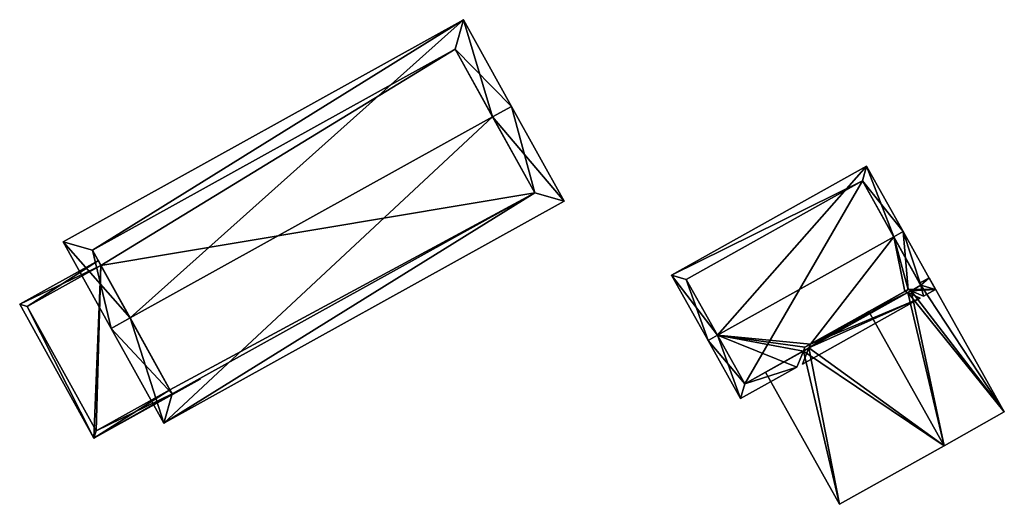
# Model space of a CAD drawing. Header units: inches. Extents: x 2523744 to 2528136, y 1148995 to 1152010.
# Tile 107 of 256: x 2525886 to 2525931, y 1149691 to 1149713. Entities that reach past the tile are written whole.
import ezdxf

# ---------------------------------------------------------------- set-up
doc = ezdxf.new("R2010")
doc.units = ezdxf.units.IN
doc.header["$MEASUREMENT"] = 0
doc.layers.add('Gebaeude Einzelhaus', color=10, linetype='Continuous')
doc.layers.add('Offenes Gebaeude', color=10, linetype='Continuous')

msp = doc.modelspace()

# ---------------------------------------------------------------- meshes
at = {"layer": 'Gebaeude Einzelhaus'}
mesh = msp.add_polyface(dxfattribs=at)
corners = [(2525907.417, 1149708.996, 391.733), (2525892.278, 1149694.884, 388.65), (2525910.715, 1149705.114, 388.65), (2525890.729, 1149699.736, 391.733), (2525889.854, 1149699.251, 391.733), (2525908.291, 1149709.481, 391.733), (2525906.076, 1149713.473, 388.769), (2525887.639, 1149703.243, 388.77), (2525909.355, 1149705.504, 389.268), (2525905.688, 1149712.113, 389.419), (2525888.999, 1149702.854, 389.418), (2525892.666, 1149696.244, 389.268), (2525905.688, 1149712.113, 380.24), (2525909.355, 1149705.504, 380.24), (2525888.999, 1149702.854, 380.24), (2525892.562, 1149696.432, 388.792), (2525892.666, 1149696.244, 388.792), (2525889.385, 1149702.158, 388.793), (2525889.385, 1149702.158, 380.24), (2525892.562, 1149696.432, 380.24), (2525892.666, 1149696.244, 380.24)]
mesh.append_faces([[corners[k] for k in face] for face in [(1, 11, 8), (3, 11, 4), (10, 3, 4), (4, 11, 1), (7, 10, 4), (9, 10, 6), (6, 10, 7), (0, 9, 5), (8, 0, 5), (5, 9, 6), (1, 8, 2), (2, 8, 5), (3, 7, 4), (0, 6, 3), (3, 6, 7), (0, 5, 6), (0, 2, 5), (4, 1, 3), (3, 1, 0), (0, 1, 2)]], dxfattribs={"color": 13})
mesh.append_faces([[corners[k] for k in face] for face in [(13, 18, 12), (12, 18, 14), (13, 19, 18), (13, 20, 19), (13, 16, 20), (13, 8, 16), (16, 8, 11), (16, 19, 20), (16, 15, 19), (17, 14, 18), (17, 10, 14), (15, 3, 17), (17, 3, 10), (16, 11, 15), (15, 11, 3), (10, 12, 14), (10, 9, 12), (0, 8, 9), (9, 8, 12), (12, 8, 13)]], dxfattribs={"color": 41})
mesh = msp.add_polyface(dxfattribs=at)
corners = [(2525925.887, 1149703.479, 386.331), (2525926.396, 1149700.961, 385.29), (2525926.552, 1149701.048, 385.29), (2525922.051, 1149698.527, 385.29), (2525926.532, 1149700.902, 385.24), (2525927.82, 1149701.05, 385.027), (2525926.688, 1149700.989, 385.24), (2525926.323, 1149703.723, 386.331), (2525927.265, 1149700.739, 385.027), (2525917.778, 1149698.938, 386.331), (2525918.839, 1149696.02, 385.027), (2525917.341, 1149698.693, 386.331), (2525921.431, 1149697.471, 385.027), (2525921.727, 1149698.211, 385.24), (2525921.797, 1149698.384, 385.29), (2525927.109, 1149700.652, 385.027), (2525921.981, 1149698.353, 385.24), (2525921.685, 1149697.614, 385.027), (2525924.636, 1149706.733, 385.263), (2525915.656, 1149701.703, 385.263), (2525919.031, 1149696.701, 385.24), (2525927.14, 1149701.242, 385.24), (2525924.444, 1149706.053, 385.418), (2525916.336, 1149701.511, 385.418), (2525927.082, 1149701.345, 384.85), (2525924.444, 1149706.053, 379.574), (2525927.14, 1149701.242, 379.574), (2525927.082, 1149701.345, 384.95), (2525927.14, 1149701.242, 384.95), (2525927.14, 1149701.242, 384.85), (2525916.336, 1149701.511, 379.574), (2525919.031, 1149696.701, 379.574), (2525919.982, 1149697.234, 384.453), (2525919.982, 1149697.234, 384.553)]
mesh.append_faces([[corners[k] for k in face] for face in [(19, 23, 11), (11, 23, 9), (7, 22, 18), (18, 22, 19), (19, 22, 23), (7, 0, 22), (5, 21, 7), (7, 21, 0), (5, 8, 21), (21, 8, 6), (15, 16, 4), (15, 17, 16), (11, 20, 10), (10, 20, 12), (12, 20, 13), (11, 9, 20), (9, 19, 11), (7, 18, 0), (0, 18, 9), (9, 18, 19), (15, 16, 17), (4, 3, 15), (15, 3, 16), (3, 9, 14), (14, 9, 13), (13, 9, 12), (12, 9, 10), (10, 9, 11), (3, 0, 9), (5, 6, 8), (0, 2, 7), (7, 2, 5), (5, 2, 6), (4, 1, 3), (3, 1, 0), (0, 1, 2)]], dxfattribs={"color": 13})
mesh.append_faces([[corners[k] for k in face] for face in [(25, 31, 30), (26, 31, 25), (21, 6, 28), (16, 26, 4), (4, 26, 29), (32, 31, 16), (16, 31, 26), (13, 20, 33), (33, 20, 32), (32, 20, 31), (9, 31, 20), (9, 30, 31), (9, 23, 30), (23, 22, 30), (30, 22, 25), (26, 24, 29), (27, 21, 28), (24, 0, 27), (27, 0, 21), (24, 22, 0), (26, 25, 24), (24, 25, 22)]], dxfattribs={"color": 41})
mesh = msp.add_polyface(dxfattribs=at)
corners = [(2525892.666, 1149696.244, 388.792), (2525889.061, 1149694.204, 388.178), (2525893.948, 1149696.915, 389.007), (2525892.562, 1149696.432, 388.792), (2525889.385, 1149702.158, 388.793), (2525885.641, 1149700.366, 388.178), (2525893.931, 1149696.946, 389.007), (2525889.264, 1149702.377, 388.793), (2525885.981, 1149700.269, 388.215), (2525889.159, 1149694.544, 388.215), (2525889.385, 1149702.158, 380.24), (2525885.981, 1149700.269, 380.24), (2525889.159, 1149694.544, 380.24), (2525892.562, 1149696.432, 380.24)]
mesh.append_faces([[corners[k] for k in face] for face in [(2, 0, 6), (0, 9, 3), (8, 7, 4), (8, 5, 7), (2, 1, 0), (0, 1, 9), (9, 1, 8), (8, 1, 5), (5, 4, 7), (0, 2, 6), (5, 1, 4), (4, 1, 3), (3, 1, 0), (0, 1, 2)]], dxfattribs={"color": 13})
mesh.append_faces([[corners[k] for k in face] for face in [(10, 12, 11), (10, 13, 12), (12, 13, 9), (9, 13, 3), (9, 8, 12), (12, 8, 11), (11, 8, 10), (10, 8, 4)]], dxfattribs={"color": 41})
at = {"layer": 'Offenes Gebaeude'}
mesh = msp.add_polyface(dxfattribs=at)
corners = [(2525921.727, 1149698.211, 385.24), (2525928.205, 1149693.851, 386.45), (2525924.743, 1149700.035, 386.45), (2525923.389, 1149691.154, 384.553), (2525921.797, 1149698.384, 385.29), (2525919.982, 1149697.234, 384.553), (2525926.688, 1149700.989, 385.24), (2525930.981, 1149695.406, 384.671), (2525927.14, 1149701.242, 384.95), (2525927.518, 1149701.589, 384.671), (2525927.082, 1149701.345, 384.95), (2525926.552, 1149701.048, 385.29), (2525928.205, 1149693.851, 386.35), (2525923.389, 1149691.154, 384.453), (2525930.981, 1149695.406, 384.571), (2525927.518, 1149701.589, 384.571), (2525927.082, 1149701.345, 384.85), (2525922.051, 1149698.527, 385.29), (2525924.743, 1149700.035, 386.35), (2525926.396, 1149700.961, 385.29), (2525919.982, 1149697.234, 384.453), (2525921.981, 1149698.353, 385.24), (2525926.532, 1149700.902, 385.24), (2525927.14, 1149701.242, 384.85)]
mesh.append_faces([[corners[k] for k in face] for face in [(2, 6, 11), (8, 9, 10), (6, 7, 8), (8, 7, 9), (2, 1, 6), (6, 1, 7), (3, 0, 5), (0, 2, 4), (3, 1, 0), (0, 1, 2)]], dxfattribs={"color": 13})
mesh.append_faces([[corners[k] for k in face] for face in [(15, 23, 16), (22, 18, 19), (22, 12, 18), (15, 14, 23), (23, 14, 22), (22, 14, 12), (18, 21, 17), (21, 13, 20), (18, 12, 21), (21, 12, 13), (13, 3, 20), (20, 3, 5), (18, 2, 19), (19, 2, 11), (18, 17, 2), (2, 17, 4), (15, 16, 9), (9, 16, 10), (9, 7, 15), (15, 7, 14), (1, 12, 7), (7, 12, 14), (1, 3, 12), (12, 3, 13)]], dxfattribs={"color": 41})

doc.saveas('drawing.dxf')
